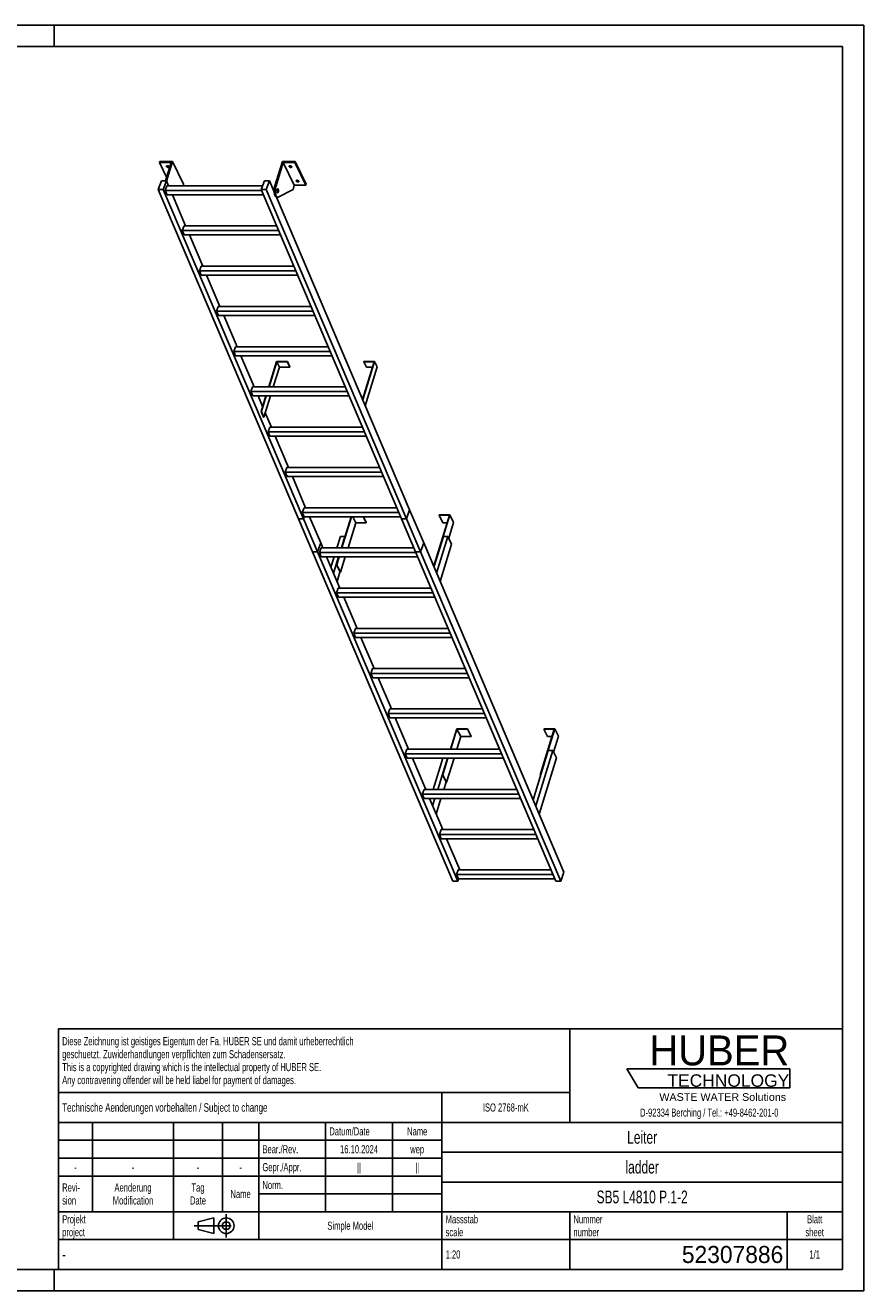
# Model space of a CAD drawing. Header units: millimetres. Extents: x 0 to 8400, y 0 to 5940.
# Tile 2 of 2: x 4464 to 8400, y 0 to 5940. Entities that reach past the tile are written whole.
import ezdxf

# ---------------------------------------------------------------- set-up
doc = ezdxf.new("R2010")
doc.units = ezdxf.units.MM
doc.header["$LTSCALE"] = 462
doc.linetypes.add('CENTER', pattern=[0.6, 0.375, -0.075, 0.075, -0.075])
doc.layers.get('0').update_dxf_attribs({"linetype": 'CONTINUOUS'})
for name, color, linetype in [('005_AXIS', 7, 'CONTINUOUS'), ('HUBER_Logo_BL1', 7, 'CONTINUOUS'), ('HUBER_Logo_BL2', 7, 'CONTINUOUS')]:
    doc.layers.add(name, color=color, linetype=linetype)
doc.styles.get("Standard").update_dxf_attribs({"font": 'txt', "width": 0.7})
doc.styles.add('TEXTSTYLE_2', font='txt')
doc.styles.add('TEXTSTYLE_3', font='arial.ttf')
doc.styles.add('TEXTSTYLE_5', font='txt', dxfattribs={"width": 0.8})
doc.styles.add('TEXTSTYLE_6', font='txt')

# ---------------------------------------------------------------- blocks, each defined once
blk = doc.blocks.new('HUBER_LOGO_BL1', base_point=(7675, 1007.5))
at = {"layer": 'HUBER_Logo_BL1', "color": 2, "linetype": 'Continuous', "attachment_point": 3, "line_spacing_factor": 0.78}
for s, insert, char_height, width, style in [('HUBER\\P\\fArial;\\H58.5;TECHNOLOGY ', (8050.7, 1198.2), 140.4, 775.343, 'TEXTSTYLE_2'), ('WASTE WATER Solutions', (8036, 927.2), 36, 594.067, 'TEXTSTYLE_3')]:
    blk.add_mtext(s, dxfattribs=dict(at, insert=insert, char_height=char_height, width=width, style=style))
at = {"layer": 'HUBER_Logo_BL1', "color": 2, "linetype": 'Continuous', "insert": (7675, 854.8), "char_height": 38, "width": 1621.786, "attachment_point": 2, "line_spacing_factor": 0.96}
blk.add_mtext('D-92334 Berching / Tel.: +49-8462-201-0', dxfattribs=at)
blk = doc.blocks.new('PROJEKTIONSMETHODE_1_BL3', base_point=(5360, 305))
at = {"color": 2, "linetype": 'CENTER'}
for p, q in [((5407.7, 360), (5407.7, 250)), ((5257.3, 305), (5462.7, 305))]:
    blk.add_line(p, q, dxfattribs=at)
at = {"color": 2, "linetype": 'Continuous'}
for p, q in [((5275.7, 323.3), (5349, 341.7)), ((5275.7, 286.7), (5275.7, 323.3)), ((5349, 268.3), (5349, 341.7)), ((5275.7, 286.7), (5349, 268.3))]:
    blk.add_line(p, q, dxfattribs=at)
for radius in [36.7, 18.3]:
    blk.add_circle((5407.7, 305), radius, dxfattribs=at)
blk = doc.blocks.new('*T17')
at = {"color": 3, "linetype": 'Continuous'}
for p, q in [((0, 0), (3680, 0)), ((0, 0), (0, -1130)), ((2400, 0), (2400, -440)), ((3680, 0), (3680, -1130)), ((0, -300), (2400, -300)), ((1800, -300), (1800, -1130)), ((0, -440), (3680, -440)), ((160, -440), (160, -860)), ((540, -440), (540, -990)), ((770, -440), (770, -860)), ((940, -440), (940, -990)), ((1254, -440), (1254, -860)), ((1568, -440), (1568, -860)), ((0, -524), (1800, -524)), ((1800, -580), (3680, -580)), ((0, -608), (1800, -608)), ((0, -692), (1800, -692)), ((1800, -720), (3680, -720)), ((940, -776), (1800, -776)), ((0, -860), (3680, -860)), ((2400, -860), (2400, -1130)), ((3420, -860), (3420, -1130)), ((0, -990), (3680, -990)), ((0, -1130), (3680, -1130))]:
    blk.add_line(p, q, dxfattribs=at)
at = {"color": 2, "linetype": 'Continuous', "line_spacing_factor": 0.96}
for s, insert, char_height, width, attachment_point in [('Diese Zeichnung ist geistiges Eigentum der Fa. HUBER SE und damit urheberrechtlich \\Pgeschuetzt. Zuwiderhandlungen verpflichten zum Schadensersatz.\\PThis is a copyrighted drawing which is the intellectual property of HUBER SE.\\PAny contravening offender will be held liabel for payment of damages.', (17.5, -39.8), 38, 4429.714, 1), ('Technische Aenderungen vorbehalten / Subject to change', (17.5, -350), 40, 3049.524, 1), ('ISO 2768-mK', (2100, -351), 38, 665.905, 2), ('Datum/Date', (1271.5, -463), 38, 584.476, 1), ('Name', (1684, -463), 38, 253.333, 2), ('Leiter', (2740, -480), 60, 480, 2), ('Bear./Rev.', (957.5, -547), 38, 544.667, 1), ('16.10.2024', (1411, -547), 38, 546.476, 2), ('wep', (1684, -547), 38, 199.048, 2), ('-', (80, -631), 38, 68.762, 2), ('-', (350, -631), 38, 68.762, 2), ('-', (655, -631), 38, 68.762, 2), ('-', (855, -631), 38, 68.762, 2), ('Gepr./Appr.', (957.5, -631), 38, 598.952, 1), ('||', (1411, -631), 38, 101.333, 2), ('||', (1684, -631), 38, 101.333, 2), ('ladder', (2740, -620), 60, 502.857, 2), ('Revi-\\Psion', (17.5, -726.6), 38, 276.857, 1), ('Aenderung\\PModification', (350, -726.6), 38, 606.19, 2), ('Tag\\PDate', (655, -726.6), 38, 235.238, 2), ('Name', (855, -757), 38, 253.333, 2), ('Norm. ', (957.5, -715), 38, 351.048, 1), ('SB5 L4810 P.1-2', (2740, -760), 60, 1325.714, 2), ('Projekt\\Pproject', (17.5, -875.6), 38, 367.333, 1), ('Massstab\\Pscale', (1817.5, -875.6), 38, 448.762, 1), ('Nummer\\Pnumber', (2417.5, -875.6), 38, 372.762, 1), ('Blatt\\Psheet', (3550, -875.6), 38, 275.048, 2), ('Simple Model', (1370, -906), 38, 656.857, 2), ('1:20', (1817.5, -1041), 38, 204.476, 1), ('1/1', (3550, -1041), 38, 159.238, 2)]:
    blk.add_mtext(s, dxfattribs=dict(at, insert=insert, char_height=char_height, width=width, attachment_point=attachment_point))
for s, insert, char_height, width, attachment_point, style in [('-', (17.5, -1035), 50, 36.667, 1, 'TEXTSTYLE_5'), ('52307886', (3402.5, -1020), 80, 1173.333, 3, 'TEXTSTYLE_6')]:
    blk.add_mtext(s, dxfattribs=dict(at, insert=insert, char_height=char_height, width=width, attachment_point=attachment_point, style=style))
blk = doc.blocks.new('HUBER_LOGO_BL2', base_point=(7670.4, 997))
at = {"layer": 'HUBER_Logo_BL2', "color": 5, "linetype": 'Continuous'}
for p, q in [((8052.9, 1042), (7287.9, 1042)), ((7287.9, 1042), (7341.9, 952)), ((8052.9, 1042), (8052.9, 952)), ((7341.9, 952), (8052.9, 952))]:
    blk.add_line(p, q, dxfattribs=at)

msp = doc.modelspace()

# ---------------------------------------------------------------- linework, layer by layer
at = {"color": 3, "linetype": 'Continuous'}
for p, q in [((8400, 5940), (0, 5940)), ((4600, 5940), (4600, 5840)), ((8400, 5940), (8400, 0)), ((4600, 0), (4600, 100)), ((8400, 0), (0, 0))]:
    msp.add_line(p, q, dxfattribs=at)
at = {"color": 5, "linetype": 'Continuous'}
for p, q in [((8300, 5840), (100, 5840)), ((8300, 100), (8300, 5840)), ((100, 100), (8300, 100))]:
    msp.add_line(p, q, dxfattribs=at)
at = {"color": 7, "linetype": 'Continuous'}
for p, q in [((5148.544, 5295.532), (5094.201, 5295.532)), ((5148.544, 5295.532), (5122.287, 5210.564)), ((5127.335, 5209.017), (5155.523, 5300.232)), ((5634.765, 5181.95), (5671.317, 5300.232)), ((5675.391, 5295.532), (5640.291, 5181.95)), ((5727.248, 5189.858), (5675.391, 5295.532)), ((5729.733, 5295.532), (5675.391, 5295.532)), ((5088.672, 5168.494), (5103.649, 5210.564)), ((5746.848, 3623.345), (5088.672, 5168.494)), ((5111.699, 5168.494), (5088.672, 5168.494)), ((5103.649, 5210.564), (5126.676, 5210.564)), ((5126.676, 5210.564), (5111.699, 5168.494)), ((5769.875, 3623.345), (5111.699, 5168.494)), ((5120.994, 5164.963), (5128.877, 5187.105)), ((5578.855, 5187.105), (5128.877, 5187.105)), ((5207.38, 5194.558), (5205.076, 5187.105)), ((5572.229, 5168.494), (5587.206, 5210.564)), ((6230.405, 3623.345), (5572.229, 5168.494)), ((5595.256, 5168.494), (5572.229, 5168.494)), ((5587.206, 5210.564), (5610.233, 5210.564)), ((5610.233, 5210.564), (5595.256, 5168.494)), ((6253.432, 3623.345), (5595.256, 5168.494)), ((5632.386, 5158.557), (5610.233, 5210.564)), ((5721.047, 5169.792), (5651.753, 5133.894)), ((5727.248, 5189.858), (5721.047, 5169.792)), ((5727.248, 5189.858), (5781.59, 5189.858)), ((5129.617, 5144.721), (5120.994, 5164.963)), ((5573.734, 5164.963), (5120.994, 5164.963)), ((5129.617, 5144.721), (5582.356, 5144.721)), ((6268.409, 3665.414), (5643.108, 5133.387)), ((5643.916, 5133.301), (5649.442, 5133.301)), ((5201.47, 4976.037), (5209.353, 4998.178)), ((5644.778, 4998.178), (5209.353, 4998.178)), ((5210.092, 4955.795), (5201.47, 4976.037)), ((5654.209, 4976.037), (5201.47, 4976.037)), ((5210.092, 4955.795), (5662.832, 4955.795)), ((5281.946, 4787.11), (5289.828, 4809.252)), ((5290.568, 4766.868), (5281.946, 4787.11)), ((5734.685, 4787.11), (5281.946, 4787.11)), ((5725.253, 4809.252), (5289.828, 4809.252)), ((5290.568, 4766.868), (5743.307, 4766.868)), ((5370.304, 4620.325), (5362.421, 4598.184)), ((5371.044, 4577.941), (5362.421, 4598.184)), ((5815.161, 4598.184), (5362.421, 4598.184)), ((5805.729, 4620.325), (5370.304, 4620.325)), ((5371.044, 4577.941), (5823.783, 4577.941)), ((5450.78, 4431.399), (5442.897, 4409.257)), ((5451.519, 4389.015), (5442.897, 4409.257)), ((5895.636, 4409.257), (5442.897, 4409.257)), ((5886.205, 4431.399), (5450.78, 4431.399)), ((5451.519, 4389.015), (5904.259, 4389.015)), ((5645.136, 4360.014), (5608.813, 4242.472)), ((5643.778, 4361.58), (5694.436, 4361.58)), ((5657.337, 4335.149), (5645.136, 4360.014)), ((5645.136, 4360.014), (5693.952, 4360.014)), ((5694.436, 4361.58), (5693.952, 4360.014)), ((5693.952, 4360.014), (5706.154, 4335.149)), ((5694.436, 4361.58), (5706.638, 4336.716)), ((5706.638, 4336.716), (5706.154, 4335.149)), ((6101.982, 4360.014), (6047.557, 4183.892)), ((6053.65, 4361.58), (6053.166, 4360.014)), ((6065.368, 4335.149), (6053.166, 4360.014)), ((6053.166, 4360.014), (6101.982, 4360.014)), ((6053.65, 4361.58), (6104.308, 4361.58)), ((5628.698, 4242.472), (5657.337, 4335.149)), ((5706.154, 4335.149), (5657.337, 4335.149)), ((6094.298, 4335.149), (6065.368, 4335.149)), ((5531.255, 4242.472), (5523.373, 4220.33)), ((5531.995, 4200.088), (5523.373, 4220.33)), ((5976.112, 4220.33), (5523.373, 4220.33)), ((5966.68, 4242.472), (5531.255, 4242.472)), ((5531.995, 4200.088), (5984.734, 4200.088)), ((5595.715, 4200.088), (5573.339, 4127.678)), ((5584.863, 4100.622), (5615.601, 4200.088)), ((5619.522, 4053.545), (5591.004, 4120.495)), ((5611.731, 4053.545), (5603.848, 4031.404)), ((6047.156, 4053.545), (5611.731, 4053.545)), ((5612.471, 4011.162), (5603.848, 4031.404)), ((6056.588, 4031.404), (5603.848, 4031.404)), ((5612.471, 4011.162), (6065.21, 4011.162)), ((5699.998, 3864.619), (5637.576, 4011.162)), ((5692.207, 3864.619), (5684.324, 3842.477)), ((6127.632, 3864.619), (5692.207, 3864.619)), ((5692.946, 3822.235), (5684.324, 3842.477)), ((6137.063, 3842.477), (5684.324, 3842.477)), ((5692.946, 3822.235), (6145.686, 3822.235)), ((5780.474, 3675.692), (5718.052, 3822.235)), ((5772.682, 3675.692), (5764.8, 3653.551)), ((5773.422, 3633.308), (5764.8, 3653.551)), ((6217.539, 3653.551), (5764.8, 3653.551)), ((5769.875, 3623.345), (5773.422, 3633.308)), ((5769.878, 3623.338), (5773.427, 3633.307)), ((6208.107, 3675.692), (5772.682, 3675.692)), ((5773.422, 3633.308), (6226.161, 3633.308)), ((5850.954, 3510.231), (5798.528, 3633.308)), ((5994.456, 3633.308), (5949.171, 3486.766)), ((5951.013, 3486.766), (5996.298, 3633.308)), ((6001.751, 3633.308), (6015.792, 3604.695)), ((6050.567, 3633.308), (6064.609, 3604.695)), ((6051.82, 3633.308), (6065.093, 3606.261)), ((6253.432, 3623.345), (6268.409, 3665.414)), ((6253.435, 3623.338), (6268.412, 3665.407)), ((6268.412, 3665.407), (6268.407, 3665.407)), ((6334.511, 3510.231), (6268.412, 3665.407)), ((6455.251, 3640.126), (6383.454, 3407.791)), ((6385.296, 3407.791), (6457.578, 3641.693)), ((6406.919, 3641.693), (6406.435, 3640.126)), ((6406.435, 3640.126), (6455.251, 3640.126)), ((6406.435, 3640.126), (6423.822, 3604.695)), ((6457.578, 3641.693), (6406.919, 3641.693)), ((6457.578, 3641.693), (6474.965, 3606.261)), ((5746.848, 3623.345), (5769.875, 3623.345)), ((5746.851, 3623.338), (5746.853, 3623.343)), ((5812.951, 3468.162), (5746.851, 3623.338)), ((5746.851, 3623.338), (5769.878, 3623.338)), ((5835.977, 3468.162), (5769.878, 3623.338)), ((5979.35, 3486.766), (6015.792, 3604.695)), ((6015.792, 3604.695), (6064.609, 3604.695)), ((6064.609, 3604.695), (6065.093, 3606.261)), ((6230.405, 3623.345), (6253.432, 3623.345)), ((6230.41, 3623.343), (6230.408, 3623.338)), ((6230.408, 3623.338), (6253.435, 3623.338)), ((6296.508, 3468.162), (6230.408, 3623.338)), ((6319.534, 3468.162), (6253.435, 3623.338)), ((6423.822, 3604.695), (6444.302, 3604.695)), ((6452.038, 3532.069), (6474.965, 3606.261)), ((5835.977, 3468.162), (5850.954, 3510.231)), ((5835.98, 3468.155), (5850.957, 3510.224)), ((5850.957, 3510.224), (5850.952, 3510.224)), ((5860.949, 3486.766), (5850.957, 3510.224)), ((6319.534, 3468.162), (6334.511, 3510.231)), ((6319.537, 3468.155), (6334.514, 3510.224)), ((6334.514, 3510.224), (6334.509, 3510.224)), ((6992.69, 1965.074), (6334.514, 3510.224)), ((6427.03, 3539.861), (6382.824, 3396.81)), ((6448.214, 3539.861), (6395.102, 3367.987)), ((6448.214, 3539.861), (6427.03, 3539.861)), ((6465.602, 3504.429), (6448.214, 3539.861)), ((5812.951, 3468.162), (5835.977, 3468.162)), ((5812.953, 3468.155), (5812.955, 3468.16)), ((6471.129, 1923.005), (5812.953, 3468.155)), ((5812.953, 3468.155), (5835.98, 3468.155)), ((6494.156, 1923.005), (5835.98, 3468.155)), ((5853.158, 3486.766), (5845.275, 3464.624)), ((6298.015, 3464.624), (5845.275, 3464.624)), ((5853.898, 3444.382), (5845.275, 3464.624)), ((6288.583, 3486.766), (5853.158, 3486.766)), ((6296.508, 3468.162), (6319.534, 3468.162)), ((6296.512, 3468.16), (6296.51, 3468.155)), ((6296.51, 3468.155), (6319.537, 3468.155)), ((6954.686, 1923.005), (6296.51, 3468.155)), ((6977.713, 1923.005), (6319.537, 3468.155)), ((6411.524, 3329.433), (6465.602, 3504.429)), ((5853.898, 3444.382), (6306.637, 3444.382)), ((5941.425, 3297.839), (5879.003, 3444.382)), ((5936.073, 3444.382), (5924.766, 3407.791)), ((5924.766, 3407.791), (5926.608, 3407.791)), ((5924.766, 3407.791), (5942.153, 3372.359)), ((5926.608, 3407.791), (5937.915, 3444.382)), ((5926.608, 3407.791), (5943.995, 3372.359)), ((5943.995, 3372.359), (5966.252, 3444.382)), ((6383.454, 3407.791), (6385.296, 3407.791)), ((6383.454, 3407.791), (6385.15, 3404.335)), ((6385.296, 3407.791), (6385.861, 3406.639)), ((5942.153, 3372.359), (5943.995, 3372.359)), ((5933.634, 3297.839), (5925.751, 3275.697)), ((6378.49, 3275.697), (5925.751, 3275.697)), ((5934.373, 3255.455), (5925.751, 3275.697)), ((6369.059, 3297.839), (5933.634, 3297.839)), ((5934.373, 3255.455), (6387.113, 3255.455)), ((6021.901, 3108.912), (5959.479, 3255.455)), ((6014.109, 3108.912), (6006.227, 3086.771)), ((6449.534, 3108.912), (6014.109, 3108.912)), ((6458.966, 3086.771), (6006.227, 3086.771)), ((6014.849, 3066.529), (6006.227, 3086.771)), ((6014.849, 3066.529), (6467.588, 3066.529)), ((6102.376, 2919.986), (6039.955, 3066.529)), ((6094.585, 2919.986), (6086.702, 2897.844)), ((6530.01, 2919.986), (6094.585, 2919.986)), ((6539.442, 2897.844), (6086.702, 2897.844)), ((6095.325, 2877.602), (6086.702, 2897.844)), ((6095.325, 2877.602), (6548.064, 2877.602)), ((6182.852, 2731.059), (6120.43, 2877.602)), ((6175.061, 2731.059), (6167.178, 2708.917)), ((6619.917, 2708.917), (6167.178, 2708.917)), ((6175.801, 2688.675), (6167.178, 2708.917)), ((6610.486, 2731.059), (6175.061, 2731.059)), ((6175.801, 2688.675), (6628.54, 2688.675)), ((6263.328, 2542.133), (6200.906, 2688.675)), ((6489.466, 2638.249), (6459.763, 2542.133)), ((6461.606, 2542.133), (6490.824, 2636.683)), ((6540.124, 2638.249), (6489.466, 2638.249)), ((6490.824, 2636.683), (6539.64, 2636.683)), ((6490.824, 2636.683), (6508.211, 2601.251)), ((6539.64, 2636.683), (6540.124, 2638.249)), ((6539.64, 2636.683), (6557.027, 2601.251)), ((6540.124, 2638.249), (6557.511, 2602.818)), ((6947.67, 2636.683), (6881.344, 2422.051)), ((6883.186, 2422.051), (6949.996, 2638.249)), ((6899.338, 2638.249), (6898.854, 2636.683)), ((6898.854, 2636.683), (6947.67, 2636.683)), ((6898.854, 2636.683), (6916.241, 2601.251)), ((6949.996, 2638.249), (6899.338, 2638.249)), ((6949.996, 2638.249), (6967.384, 2602.818)), ((6489.942, 2542.133), (6508.211, 2601.251)), ((6508.211, 2601.251), (6557.027, 2601.251)), ((6557.027, 2601.251), (6557.511, 2602.818)), ((6916.241, 2601.251), (6936.721, 2601.251)), ((6944.457, 2528.626), (6967.384, 2602.818)), ((6255.536, 2542.133), (6247.654, 2519.991)), ((6700.393, 2519.991), (6247.654, 2519.991)), ((6256.276, 2499.749), (6247.654, 2519.991)), ((6690.961, 2542.133), (6255.536, 2542.133)), ((6256.276, 2499.749), (6709.015, 2499.749)), ((6343.804, 2353.206), (6281.382, 2499.749)), ((6446.666, 2499.749), (6422.655, 2422.051)), ((6424.498, 2422.051), (6448.508, 2499.749)), ((6441.885, 2386.619), (6476.845, 2499.749)), ((6919.449, 2536.417), (6847.918, 2304.944)), ((6940.633, 2536.417), (6860.196, 2276.121)), ((6876.618, 2237.567), (6958.02, 2500.985)), ((6940.633, 2536.417), (6919.449, 2536.417)), ((6958.02, 2500.985), (6940.633, 2536.417)), ((6422.655, 2422.051), (6424.498, 2422.051)), ((6422.655, 2422.051), (6440.043, 2386.619)), ((6424.498, 2422.051), (6441.885, 2386.619)), ((6440.043, 2386.619), (6441.885, 2386.619)), ((6881.344, 2422.051), (6883.186, 2422.051)), ((6881.344, 2422.051), (6883.039, 2418.596)), ((6883.186, 2422.051), (6883.751, 2420.899)), ((6336.012, 2353.206), (6328.129, 2331.064)), ((6780.869, 2331.064), (6328.129, 2331.064)), ((6336.752, 2310.822), (6328.129, 2331.064)), ((6771.437, 2353.206), (6336.012, 2353.206)), ((6336.752, 2310.822), (6789.491, 2310.822)), ((6424.279, 2164.279), (6361.857, 2310.822)), ((6416.488, 2164.279), (6408.605, 2142.138)), ((6861.344, 2142.138), (6408.605, 2142.138)), ((6417.228, 2121.896), (6408.605, 2142.138)), ((6851.913, 2164.279), (6416.488, 2164.279)), ((6417.228, 2121.896), (6869.967, 2121.896)), ((6504.755, 1975.353), (6442.333, 2121.896)), ((6496.963, 1975.353), (6489.081, 1953.211)), ((6932.388, 1975.353), (6496.963, 1975.353)), ((6992.69, 1965.074), (6977.713, 1923.005)), ((6494.156, 1923.005), (6471.129, 1923.005)), ((6941.82, 1953.211), (6489.081, 1953.211)), ((6497.703, 1932.969), (6489.081, 1953.211)), ((6497.703, 1932.969), (6494.156, 1923.005)), ((6497.703, 1932.969), (6950.442, 1932.969)), ((6977.713, 1923.005), (6954.686, 1923.005))]:
    msp.add_line(p, q, dxfattribs=at)
at = {"color": 9, "linetype": 'Continuous'}
msp.add_line((5634.765, 5181.95), (5640.291, 5181.95), dxfattribs=at)
at = {"color": 7, "linetype": 'Continuous'}
for points, knots in [([(5634.765, 5181.95), (5634.035, 5179.589), (5632.92, 5174.499), (5632.154, 5166.541), (5632.245, 5158.333), (5633.189, 5150.504), (5634.676, 5144.532), (5636.289, 5140.449), (5637.592, 5137.961), (5639.021, 5135.954), (5640.559, 5134.463), (5642.195, 5133.523), (5643.363, 5133.301), (5643.916, 5133.301)], [0, 0, 0, 0, 0.13939916, 0.29280569, 0.45031518, 0.6015399, 0.73684017, 0.79611184, 0.84888331, 0.89492094, 0.93453064, 0.96882596, 1, 1, 1, 1]), ([(5640.291, 5181.95), (5639.562, 5179.589), (5638.447, 5174.499), (5637.68, 5166.541), (5637.772, 5158.333), (5638.715, 5150.504), (5640.203, 5144.532), (5641.815, 5140.449), (5643.119, 5137.961), (5644.547, 5135.954), (5646.085, 5134.463), (5647.722, 5133.523), (5648.89, 5133.301), (5649.442, 5133.301)], [0, 0, 0, 0, 0.13939916, 0.29280569, 0.45031518, 0.6015399, 0.73684017, 0.79611184, 0.84888331, 0.89492094, 0.93453064, 0.96882596, 1, 1, 1, 1]), ([(5649.442, 5133.301), (5649.636, 5133.301), (5650.436, 5133.352), (5651.215, 5133.615), (5651.753, 5133.894)], [0, 0, 0, 0, 0.24280265, 1, 1, 1, 1])]:
    msp.add_open_spline(points, degree=3, knots=knots, dxfattribs=at)
at = {"layer": '005_AXIS', "color": 7, "linetype": 'Continuous'}
for p, q in [((5095.654, 5300.232), (5094.201, 5295.532)), ((5094.201, 5295.532), (5127.546, 5227.583)), ((5155.523, 5300.232), (5095.654, 5300.232)), ((5207.38, 5194.558), (5155.523, 5300.232)), ((5731.186, 5300.232), (5671.317, 5300.232)), ((5731.186, 5300.232), (5729.733, 5295.532)), ((5781.59, 5189.858), (5729.733, 5295.532)), ((5783.043, 5194.558), (5731.186, 5300.232)), ((5136.668, 5187.105), (5126.676, 5210.564)), ((5632.607, 5170.801), (5627.17, 5170.801)), ((5649.442, 5170.801), (5647.336, 5170.801)), ((5783.043, 5194.558), (5781.59, 5189.858)), ((5217.144, 4998.178), (5154.722, 5144.721)), ((5649.442, 5155.801), (5647.339, 5155.801)), ((5297.62, 4809.252), (5235.198, 4955.795)), ((5378.095, 4620.325), (5315.674, 4766.868)), ((5458.571, 4431.399), (5396.149, 4577.941)), ((5539.047, 4242.472), (5476.625, 4389.015)), ((5643.778, 4361.58), (5606.971, 4242.472)), ((6104.308, 4361.58), (6048.624, 4181.386)), ((6060.149, 4154.331), (6116.51, 4336.716)), ((6116.51, 4336.716), (6104.308, 4361.58)), ((5578.412, 4150.057), (5557.101, 4200.088)), ((5593.873, 4200.088), (5571.496, 4127.678)), ((5571.496, 4127.678), (5583.021, 4100.622)), ((5571.496, 4127.678), (5573.339, 4127.678)), ((5573.339, 4127.678), (5584.863, 4100.622)), ((5583.021, 4100.622), (5584.863, 4100.622)), ((5943.473, 3539.861), (5927.065, 3486.766)), ((5943.473, 3539.861), (5964.657, 3539.861)), ((5964.657, 3539.861), (5948.25, 3486.766)), ((5965.223, 3538.709), (5964.657, 3539.861)), ((5913.968, 3444.382), (5899.267, 3396.81)), ((5935.152, 3444.382), (5911.545, 3367.987)), ((5927.967, 3329.433), (5941.588, 3373.51)), ((6424.56, 2499.749), (6379.275, 2353.206)), ((6445.745, 2499.749), (6400.46, 2353.206)), ((6428.796, 2353.206), (6439.478, 2387.771)), ((6366.178, 2310.822), (6364.361, 2304.944)), ((6387.362, 2310.822), (6376.639, 2276.121)), ((6393.061, 2237.567), (6415.699, 2310.822))]:
    msp.add_line(p, q, dxfattribs=at)
for points, knots in [([(5127.3, 5276.884), (5127.148, 5277.193), (5126.935, 5277.829), (5126.985, 5278.506), (5127.077, 5278.803)], [0, 0, 0, 0, 0.52599001, 1, 1, 1, 1]), ([(5127.077, 5278.803), (5127.201, 5279.204), (5127.757, 5279.996), (5129.134, 5280.696), (5130.89, 5280.987), (5132.88, 5280.861), (5134.909, 5280.333), (5136.775, 5279.457), (5138.29, 5278.322), (5139.034, 5277.372), (5139.274, 5276.884)], [0, 0, 0, 0, 0.08792798, 0.19150839, 0.31584218, 0.45699793, 0.60613597, 0.75253436, 0.88609218, 1, 1, 1, 1]), ([(5139.497, 5274.965), (5139.373, 5274.564), (5138.817, 5273.771), (5137.44, 5273.072), (5135.684, 5272.78), (5133.694, 5272.907), (5131.665, 5273.434), (5129.799, 5274.311), (5128.284, 5275.446), (5127.54, 5276.396), (5127.3, 5276.884)], [0, 0, 0, 0, 0.08792798, 0.19150839, 0.31584218, 0.45699793, 0.60613597, 0.75253436, 0.88609218, 1, 1, 1, 1]), ([(5138.669, 5277.792), (5137.903, 5277.575), (5136.179, 5277.448), (5133.61, 5277.929), (5131.218, 5278.981), (5129.866, 5280.059), (5129.355, 5280.67)], [0, 0, 0, 0, 0.23499217, 0.50000086, 0.76500904, 1, 1, 1, 1]), ([(5139.274, 5276.884), (5139.426, 5276.574), (5139.639, 5275.938), (5139.589, 5275.262), (5139.497, 5274.965)], [0, 0, 0, 0, 0.52599001, 1, 1, 1, 1]), ([(5702.963, 5276.884), (5702.811, 5277.193), (5702.598, 5277.829), (5702.648, 5278.506), (5702.74, 5278.803)], [0, 0, 0, 0, 0.52599001, 1, 1, 1, 1]), ([(5702.74, 5278.803), (5702.864, 5279.204), (5703.42, 5279.996), (5704.797, 5280.696), (5706.553, 5280.987), (5708.543, 5280.861), (5710.572, 5280.333), (5712.438, 5279.457), (5713.953, 5278.322), (5714.697, 5277.372), (5714.937, 5276.884)], [0, 0, 0, 0, 0.08792798, 0.19150839, 0.31584218, 0.45699793, 0.60613597, 0.75253436, 0.88609218, 1, 1, 1, 1]), ([(5715.16, 5274.965), (5715.036, 5274.564), (5714.48, 5273.771), (5713.103, 5273.072), (5711.347, 5272.78), (5709.357, 5272.907), (5707.328, 5273.434), (5705.462, 5274.311), (5703.947, 5275.446), (5703.203, 5276.396), (5702.963, 5276.884)], [0, 0, 0, 0, 0.08792798, 0.19150839, 0.31584218, 0.45699793, 0.60613597, 0.75253436, 0.88609218, 1, 1, 1, 1]), ([(5714.332, 5277.792), (5713.566, 5277.575), (5711.842, 5277.448), (5709.273, 5277.929), (5706.881, 5278.981), (5705.529, 5280.059), (5705.019, 5280.67)], [0, 0, 0, 0, 0.23499217, 0.50000086, 0.76500904, 1, 1, 1, 1]), ([(5714.937, 5276.884), (5715.089, 5276.574), (5715.302, 5275.938), (5715.252, 5275.262), (5715.16, 5274.965)], [0, 0, 0, 0, 0.52599001, 1, 1, 1, 1]), ([(5649.442, 5172.551), (5649.254, 5172.551), (5648.852, 5172.466), (5648.299, 5172.112), (5647.786, 5171.556), (5647.115, 5170.493), (5646.462, 5168.735), (5645.974, 5166.274), (5645.787, 5163.541), (5645.919, 5160.786), (5646.358, 5158.262), (5646.877, 5156.72), (5647.203, 5156.056)], [0, 0, 0, 0, 0.03139335, 0.06653602, 0.10789214, 0.15653911, 0.27536242, 0.41788486, 0.57383792, 0.73088447, 0.87653107, 1, 1, 1, 1]), ([(5649.442, 5170.801), (5649.29, 5170.801), (5648.964, 5170.732), (5648.515, 5170.445), (5648.099, 5169.995), (5647.555, 5169.132), (5647.025, 5167.707), (5646.63, 5165.711), (5646.478, 5163.496), (5646.586, 5161.262), (5646.941, 5159.216), (5647.362, 5157.965), (5647.627, 5157.426)], [0, 0, 0, 0, 0.03139336, 0.06653604, 0.10789215, 0.1565391, 0.27536241, 0.41788485, 0.57383792, 0.73088447, 0.87653103, 1, 1, 1, 1]), ([(5651.681, 5170.547), (5651.535, 5170.845), (5651.232, 5171.378), (5650.686, 5172.029), (5650.089, 5172.448), (5649.647, 5172.551), (5649.442, 5172.551)], [0, 0, 0, 0, 0.31594759, 0.58208421, 0.80455749, 1, 1, 1, 1]), ([(5651.258, 5169.176), (5651.139, 5169.418), (5650.894, 5169.85), (5650.45, 5170.378), (5649.967, 5170.718), (5649.609, 5170.801), (5649.442, 5170.801)], [0, 0, 0, 0, 0.31594789, 0.58208425, 0.80455749, 1, 1, 1, 1]), ([(5649.442, 5154.051), (5649.631, 5154.051), (5650.033, 5154.137), (5650.586, 5154.491), (5651.099, 5155.046), (5651.77, 5156.11), (5652.423, 5157.868), (5652.911, 5160.329), (5653.098, 5163.062), (5652.965, 5165.816), (5652.527, 5168.34), (5652.008, 5169.882), (5651.681, 5170.547)], [0, 0, 0, 0, 0.03139335, 0.06653602, 0.10789214, 0.15653911, 0.27536242, 0.41788486, 0.57383792, 0.73088447, 0.87653107, 1, 1, 1, 1]), ([(5649.442, 5155.801), (5649.595, 5155.801), (5649.921, 5155.87), (5650.369, 5156.158), (5650.785, 5156.608), (5651.329, 5157.47), (5651.859, 5158.896), (5652.255, 5160.891), (5652.406, 5163.107), (5652.299, 5165.341), (5651.943, 5167.387), (5651.522, 5168.637), (5651.258, 5169.176)], [0, 0, 0, 0, 0.03139336, 0.06653604, 0.10789215, 0.1565391, 0.27536241, 0.41788485, 0.57383792, 0.73088447, 0.87653103, 1, 1, 1, 1]), ([(5736.518, 5208.507), (5736.366, 5208.816), (5736.153, 5209.452), (5736.203, 5210.129), (5736.294, 5210.426)], [0, 0, 0, 0, 0.52599001, 1, 1, 1, 1]), ([(5736.294, 5210.426), (5736.418, 5210.827), (5736.975, 5211.619), (5738.352, 5212.318), (5740.108, 5212.61), (5742.098, 5212.483), (5744.126, 5211.956), (5745.992, 5211.08), (5747.508, 5209.945), (5748.252, 5208.995), (5748.492, 5208.507)], [0, 0, 0, 0, 0.08792798, 0.19150839, 0.31584218, 0.45699793, 0.60613597, 0.75253436, 0.88609218, 1, 1, 1, 1]), ([(5748.715, 5206.588), (5748.591, 5206.187), (5748.034, 5205.394), (5746.658, 5204.695), (5744.901, 5204.403), (5742.912, 5204.53), (5740.883, 5205.057), (5739.017, 5205.934), (5737.502, 5207.069), (5736.757, 5208.018), (5736.518, 5208.507)], [0, 0, 0, 0, 0.08792798, 0.19150839, 0.31584218, 0.45699793, 0.60613597, 0.75253436, 0.88609218, 1, 1, 1, 1]), ([(5747.887, 5209.415), (5747.121, 5209.198), (5745.397, 5209.071), (5742.828, 5209.552), (5740.435, 5210.604), (5739.083, 5211.682), (5738.573, 5212.293)], [0, 0, 0, 0, 0.23499217, 0.50000086, 0.76500904, 1, 1, 1, 1]), ([(5748.492, 5208.507), (5748.644, 5208.197), (5748.856, 5207.561), (5748.807, 5206.885), (5748.715, 5206.588)], [0, 0, 0, 0, 0.52599001, 1, 1, 1, 1]), ([(5647.203, 5156.056), (5647.349, 5155.758), (5647.652, 5155.225), (5648.199, 5154.574), (5648.796, 5154.154), (5649.237, 5154.051), (5649.442, 5154.051)], [0, 0, 0, 0, 0.31594759, 0.58208421, 0.80455749, 1, 1, 1, 1]), ([(5647.627, 5157.426), (5647.745, 5157.185), (5647.991, 5156.753), (5648.434, 5156.225), (5648.918, 5155.885), (5649.276, 5155.801), (5649.442, 5155.801)], [0, 0, 0, 0, 0.31594789, 0.58208425, 0.80455749, 1, 1, 1, 1])]:
    msp.add_open_spline(points, degree=3, knots=knots, dxfattribs=at)

# ---------------------------------------------------------------- block references
msp.add_blockref('*T17', (4620, 1230))
at = {"color": 2, "linetype": 'Continuous'}
msp.add_blockref('PROJEKTIONSMETHODE_1_BL3', (5360, 305), dxfattribs=at)
at = {"layer": 'HUBER_Logo_BL1'}
msp.add_blockref('HUBER_LOGO_BL1', (7674.994, 1007.484), dxfattribs=at)
at = {"layer": 'HUBER_Logo_BL2'}
msp.add_blockref('HUBER_LOGO_BL2', (7670.375, 996.993), dxfattribs=at)

doc.saveas('drawing.dxf')
